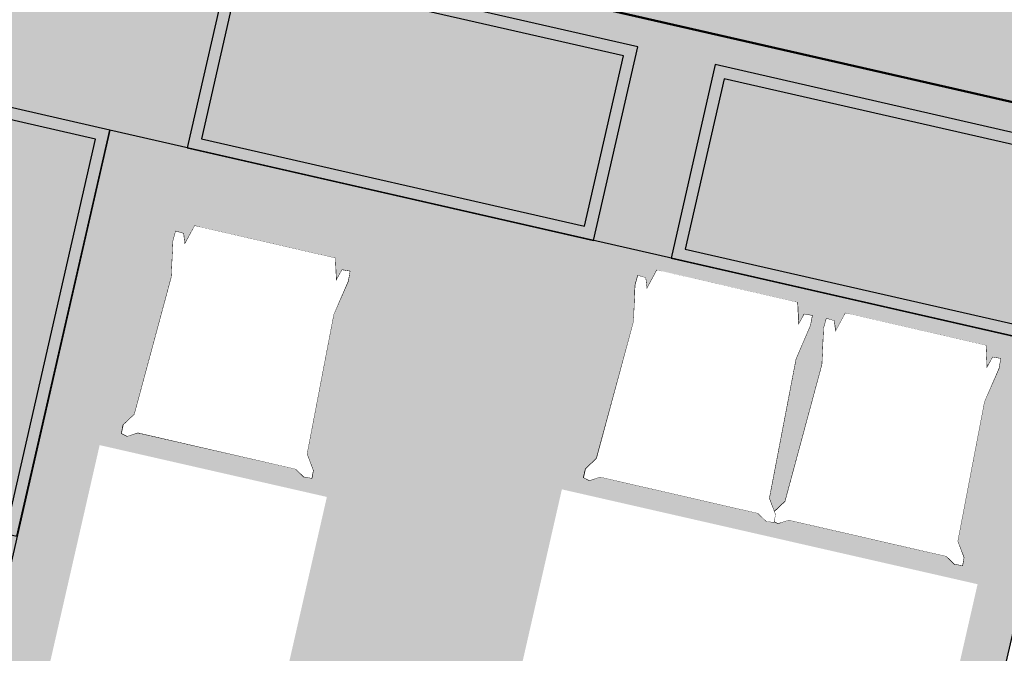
# Model space of a CAD drawing. Header units: metres. Extents: x 964 to 7125, y -212 to 9570.
# Tile 33 of 185: x 1678.83 to 1681.31, y 257.79 to 259.39. Entities that reach past the tile are written whole.
import ezdxf

# ---------------------------------------------------------------- set-up
doc = ezdxf.new("R2010")
doc.units = ezdxf.units.M
doc.set_wipeout_variables(frame=1)
doc.linetypes.add('ACAD_ISO03W100', pattern=[30, 12, -18])
doc.linetypes.add('HIDDEN', pattern=[0.375, 0.25, -0.125])
doc.layers.add('AGP1_HATCH', color=7, linetype='Continuous', lineweight=5)
doc.layers.add('IS-KD-czysta', color=92, linetype='Continuous', lineweight=50)
doc.layers.add('ZP_strefy oddziaływania', color=8, linetype='HIDDEN')

msp = doc.modelspace()

# ---------------------------------------------------------------- hatches: boundary and pattern name
at = {"layer": 'AGP1_HATCH', "transparency": 33554625}
h = msp.add_hatch(dxfattribs=at)
h.set_pattern_fill('GRASS', color=8, scale=0.02)
h.set_pattern_definition([(90, (-261.60576, 0), (-0.359210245, 0.359210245), [0.09525, -0.62317049]), (45, (-261.60576, 0), (-0.35921024, 0.35921024), [0.09525, -0.41275]), (135, (-261.60576, 0), (-0.35921024, -0.35921024), [0.09525, -0.41275])])
edge = h.paths.add_edge_path()
edge.add_line((1656.4216, 281.1751), (1656.1273, 280.1037))
edge.add_arc((1693.613, 442.3996), 166.5687, 256.994395, 258.150013)
edge.add_line((1659.4081, 279.3807), (1659.6879, 279.3205))
edge.add_line((1659.6879, 279.3205), (1659.8058, 279.8679))
edge.add_line((1659.8058, 279.8679), (1661.4286, 279.5185))
edge.add_line((1661.4286, 279.5185), (1661.3107, 278.971))
edge.add_line((1661.3107, 278.971), (1671.859, 276.6995))
edge.add_line((1671.859, 276.6995), (1672.8901, 277.4314))
edge.add_line((1672.8901, 277.4314), (1656.4216, 281.1751))
edge = h.paths.add_edge_path()
edge.add_line((1672.8901, 277.4314), (1671.859, 276.6995))
edge.add_line((1671.859, 276.6995), (1700.067, 270.6249))
edge.add_arc((1697.5719, 261.9819), 8.9959, -9.89998, 73.89712, ccw=False)
edge.add_line((1706.4339, 260.4353), (1699.6745, 230.8203))
edge.add_line((1699.6745, 230.8203), (1699.0387, 230.9654))
edge.add_line((1699.0387, 230.9654), (1697.6595, 224.9226))
edge.add_line((1697.6595, 224.9226), (1693.4276, 225.8885))
edge.add_line((1693.4276, 225.8885), (1694.8023, 231.9117))
edge.add_line((1694.8023, 231.9117), (1691.4171, 230.989))
edge.add_line((1691.4171, 230.989), (1687.6198, 231.8557))
edge.add_line((1687.6198, 231.8557), (1687.2089, 230.0553))
edge.add_line((1687.2089, 230.0553), (1682.4885, 231.1293))
edge.add_line((1682.4885, 231.1293), (1682.9002, 232.9329))
edge.add_line((1682.9002, 232.9329), (1676.8272, 234.319))
edge.add_line((1676.8272, 234.319), (1675.0924, 235.4907))
edge.add_arc((1674.5928, 234.8031), 0.85, 53.9932, 167.1431)
edge.add_line((1673.7641, 234.9923), (1672.4735, 229.3377))
edge.add_line((1672.4735, 229.3377), (1668.33, 230.2834))
edge.add_line((1668.33, 230.2834), (1668.6972, 231.892))
edge.add_line((1668.6972, 231.892), (1649.5405, 236.2643))
edge.add_line((1649.5405, 236.2643), (1649.5402, 236.2644))
edge.add_line((1649.5402, 236.2644), (1649.9741, 238.1655))
edge.add_line((1649.9741, 238.1655), (1646.074, 239.0556))
edge.add_line((1646.074, 239.0556), (1646.7861, 242.1754))
edge.add_line((1646.7861, 242.1754), (1651.9968, 262.8038))
edge.add_arc((1649.2336, 263.5018), 2.85, 345.8235, 357.6929)
edge.add_line((1652.0813, 263.3871), (1652.1756, 265.7259))
edge.add_line((1652.1756, 265.7259), (1643.6516, 234.6851))
edge.add_line((1643.6516, 234.6851), (1698.0616, 222.3151))
edge.add_line((1698.0616, 222.3151), (1709.1216, 269.1951))
edge.add_line((1709.1216, 269.1951), (1672.8901, 277.4314))
at = {"layer": 'AGP1_HATCH', "transparency": 33554477}
h = msp.add_hatch(color=8, dxfattribs=at)
h.dxf.hatch_style = 1
h.paths.add_polyline_path([(1681.6795, 259.3846), (1697.0346, 255.88), (1694.2411, 243.6407), (1678.886, 247.1454)], flags=16)
edge = h.paths.add_edge_path(flags=16)
edge.add_line((1685.1853, 266.4312), (1685.0407, 265.7975))
edge.add_line((1685.0407, 265.7975), (1679.4836, 267.0658))
edge.add_line((1679.4836, 267.0658), (1679.6283, 267.6995))
edge.add_arc((1680.4569, 267.5104), 0.85, 77.143, 167.143, ccw=False)
edge.add_line((1680.6461, 268.3391), (1684.5458, 267.449))
edge.add_arc((1684.3567, 266.6203), 0.85, -12.857, 77.143, ccw=False)
edge = h.paths.add_edge_path()
edge.add_line((1698.1764, 256.3887), (1688.5051, 258.596))
edge.add_line((1688.5051, 258.596), (1688.9835, 260.6921))
edge.add_line((1688.9835, 260.6921), (1693.4389, 259.6752))
edge.add_line((1693.4389, 259.6752), (1694.6637, 265.0732))
edge.add_arc((1694.4144, 264.1511), 0.9552, 74.8696, 168.3871)
edge.add_line((1693.4787, 264.3434), (1692.6309, 260.6289))
edge.add_line((1692.6309, 260.6289), (1684.4415, 262.4981))
edge.add_line((1684.4415, 262.4981), (1685.3316, 266.3978))
edge.add_arc((1684.3567, 266.6203), 1, 347.143, 437.143)
edge.add_line((1684.5792, 267.5952), (1680.6795, 268.4853))
edge.add_arc((1680.4569, 267.5104), 1, 77.143, 167.143)
edge.add_line((1679.482, 267.7329), (1679.304, 266.953))
edge.add_line((1679.304, 266.953), (1684.1786, 265.8404))
edge.add_line((1684.1786, 265.8404), (1682.8213, 259.8933))
edge.add_line((1682.8213, 259.8933), (1678.9377, 260.7797))
edge.add_arc((1678.7151, 259.7827), 1.0215, 77.4136, 166.3038)
edge.add_line((1677.7227, 260.0246), (1675.6903, 251.1201))
edge.add_arc((1679.5955, 250.0981), 4.0367, 165.3349, 256.6502)
edge.add_line((1678.6634, 246.1705), (1693.0512, 242.8866))
edge.add_arc((1693.4902, 244.8367), 1.999, 257.3113, 345.5302)
edge.add_line((1695.4258, 244.3372), (1698.1764, 256.3887))

# ---------------------------------------------------------------- linework, layer by layer
at = {"color": 8, "linetype": 'Continuous', "lineweight": 0}
for p, q in [((1679.2659, 258.8663), (1679.2405, 258.8192)), ((1679.2612, 258.8483), (1679.2659, 258.8663)), ((1679.266, 258.8664), (1679.2659, 258.8663)), ((1679.266, 258.8664), (1679.2853, 258.8613)), ((1679.2853, 258.8613), (1679.6001, 258.7889)), ((1679.2853, 258.8613), (1679.3264, 258.8473)), ((1679.3037, 258.8525), (1679.2853, 258.8613)), ((1679.2115, 258.8284), (1679.2073, 258.7367)), ((1679.2181, 258.8525), (1679.2115, 258.8284)), ((1679.2123, 258.7456), (1679.2605, 258.8455)), ((1679.2181, 258.8525), (1679.2374, 258.847)), ((1679.2217, 258.7841), (1679.2181, 258.8525)), ((1679.2374, 258.847), (1679.2405, 258.8192)), ((1679.2605, 258.8455), (1679.2608, 258.8469)), ((1679.2605, 258.8455), (1679.3575, 258.8259)), ((1679.2608, 258.8469), (1679.2612, 258.8483)), ((1679.2612, 258.8483), (1679.2978, 258.8412)), ((1679.2612, 258.8483), (1679.2943, 258.8417)), ((1679.2978, 258.8412), (1679.2943, 258.8417)), ((1679.2978, 258.8412), (1679.3172, 258.8371)), ((1679.2978, 258.8412), (1679.2988, 258.8408)), ((1679.3007, 258.8405), (1679.2978, 258.8412)), ((1679.3264, 258.8473), (1679.3037, 258.8525)), ((1679.3494, 258.8306), (1679.3037, 258.8525)), ((1679.3173, 258.8371), (1679.3172, 258.8371)), ((1679.3175, 258.8371), (1679.3173, 258.8371)), ((1679.3176, 258.8371), (1679.3175, 258.8371)), ((1679.3175, 258.8371), (1679.3175, 258.8371)), ((1679.3178, 258.837), (1679.3176, 258.8371)), ((1679.3588, 258.8285), (1679.3178, 258.837)), ((1679.3264, 258.8473), (1679.4208, 258.815)), ((1679.3411, 258.8324), (1679.3494, 258.8306)), ((1679.3496, 258.8305), (1679.3494, 258.8306)), ((1679.3548, 258.8294), (1679.3496, 258.8305)), ((1679.3548, 258.8294), (1679.3779, 258.8245)), ((1679.3622, 258.8278), (1679.3548, 258.8294)), ((1679.3588, 258.8285), (1679.3622, 258.8278)), ((1679.2405, 258.8192), (1679.2217, 258.7841)), ((1679.2652, 258.8105), (1679.2495, 258.7767)), ((1679.3575, 258.8259), (1679.3985, 258.8168)), ((1679.3623, 258.8278), (1679.3779, 258.8245)), ((1679.3769, 258.8246), (1679.3623, 258.8278)), ((1679.3769, 258.8246), (1679.3788, 258.8242)), ((1679.3779, 258.8245), (1679.3769, 258.8246)), ((1679.3788, 258.8242), (1679.3779, 258.8245)), ((1679.3779, 258.8245), (1679.3957, 258.8205)), ((1679.3788, 258.8242), (1679.3957, 258.8205)), ((1679.3795, 258.8239), (1679.3788, 258.8242)), ((1679.3795, 258.8239), (1679.4023, 258.819)), ((1679.3985, 258.8168), (1679.3795, 258.8239)), ((1679.3796, 258.8239), (1679.439, 258.8108)), ((1679.3957, 258.8205), (1679.4156, 258.8161)), ((1679.3957, 258.8205), (1679.4394, 258.8107)), ((1679.3985, 258.8168), (1679.4542, 258.8044)), ((1679.3985, 258.8168), (1679.4541, 258.8071)), ((1679.4034, 258.8188), (1679.4023, 258.819)), ((1679.4389, 258.8108), (1679.4034, 258.8188)), ((1679.4194, 258.8153), (1679.4156, 258.8161)), ((1679.4194, 258.8153), (1679.4208, 258.815)), ((1679.4208, 258.815), (1679.4389, 258.8108)), ((1679.4389, 258.8108), (1679.4394, 258.8107)), ((1679.4394, 258.8107), (1679.4394, 258.8107)), ((1679.4394, 258.8107), (1679.4399, 258.8105)), ((1679.5516, 258.7954), (1679.4394, 258.8107)), ((1679.4404, 258.8104), (1679.4399, 258.8105)), ((1679.4406, 258.8104), (1679.4404, 258.8104)), ((1679.4566, 258.8068), (1679.4406, 258.8104)), ((1679.4423, 258.81), (1679.4406, 258.8104)), ((1679.4423, 258.81), (1679.4553, 258.8069)), ((1679.4423, 258.81), (1679.4566, 258.8068)), ((1679.4541, 258.8071), (1679.4423, 258.81)), ((1679.4541, 258.8071), (1679.4553, 258.8069)), ((1679.4542, 258.8044), (1679.5504, 258.7809)), ((1679.4753, 258.8023), (1679.4553, 258.8069)), ((1679.4553, 258.8069), (1679.4576, 258.8065)), ((1679.4566, 258.8068), (1679.4576, 258.8065)), ((1679.4576, 258.8065), (1679.4574, 258.8064)), ((1679.4576, 258.8065), (1679.4753, 258.8023)), ((1679.2217, 258.7841), (1679.2129, 258.7479)), ((1679.4753, 258.8022), (1679.4753, 258.8023)), ((1679.4753, 258.8022), (1679.4785, 258.8015)), ((1679.4785, 258.8015), (1679.5001, 258.7964)), ((1679.4785, 258.8015), (1679.5212, 258.7911)), ((1679.5001, 258.7964), (1679.5212, 258.7911)), ((1679.5705, 258.7911), (1679.5001, 258.7964)), ((1679.5214, 258.791), (1679.5212, 258.7911)), ((1679.5219, 258.7909), (1679.5214, 258.791)), ((1679.5219, 258.7909), (1679.5293, 258.7891)), ((1679.5219, 258.7909), (1679.529, 258.7891)), ((1679.529, 258.7891), (1679.5293, 258.7891)), ((1679.529, 258.7891), (1679.5346, 258.7877)), ((1679.5293, 258.7891), (1679.537, 258.7873)), ((1679.5293, 258.7891), (1679.5798, 258.7889)), ((1679.5346, 258.7877), (1679.535, 258.7877)), ((1679.535, 258.7877), (1679.537, 258.7871)), ((1679.535, 258.7877), (1679.537, 258.7873)), ((1679.538, 258.7869), (1679.537, 258.7873)), ((1679.537, 258.7873), (1679.5545, 258.7827)), ((1679.537, 258.7873), (1679.5377, 258.7869)), ((1679.537, 258.7871), (1679.537, 258.7871)), ((1679.5375, 258.787), (1679.537, 258.7871)), ((1679.5381, 258.7869), (1679.538, 258.7869)), ((1679.5381, 258.7869), (1679.5545, 258.7827)), ((1679.5504, 258.7809), (1679.6155, 258.7638)), ((1679.5705, 258.7911), (1679.5516, 258.7954)), ((1679.6001, 258.7889), (1679.5516, 258.7954)), ((1679.5548, 258.7826), (1679.5545, 258.7827)), ((1679.5555, 258.7825), (1679.5548, 258.7826)), ((1679.5562, 258.7823), (1679.5555, 258.7825)), ((1679.5562, 258.7823), (1679.5791, 258.7765)), ((1679.5562, 258.7823), (1679.6143, 258.7672)), ((1679.6001, 258.7889), (1679.5705, 258.7911)), ((1679.5945, 258.7856), (1679.5791, 258.7765)), ((1679.5945, 258.7856), (1679.5798, 258.7889)), ((1679.5798, 258.7889), (1679.6001, 258.7889)), ((1679.6001, 258.7889), (1679.5945, 258.7856)), ((1679.6001, 258.7889), (1679.6197, 258.785)), ((1679.6197, 258.785), (1679.6161, 258.7667)), ((1679.6221, 258.7281), (1679.6197, 258.785)), ((1679.2495, 258.7767), (1679.2434, 258.7608)), ((1679.5791, 258.7765), (1679.6143, 258.7672)), ((1679.6155, 258.7638), (1679.6106, 258.6489)), ((1679.6143, 258.7672), (1679.6148, 258.767)), ((1679.6153, 258.7669), (1679.6148, 258.767)), ((1679.6153, 258.7669), (1679.6157, 258.7668)), ((1679.6158, 258.7653), (1679.6155, 258.7638)), ((1679.6161, 258.7667), (1679.6157, 258.7668)), ((1679.6161, 258.7667), (1679.6158, 258.7653)), ((1679.6221, 258.7281), (1679.6369, 258.755)), ((1679.6369, 258.755), (1679.6567, 258.7516)), ((1680.4301, 258.7548), (1680.4047, 258.7076)), ((1680.4254, 258.7368), (1680.4301, 258.7548)), ((1680.4301, 258.7548), (1680.4301, 258.7548)), ((1680.4301, 258.7548), (1680.4495, 258.7497)), ((1679.211, 258.7397), (1679.1053, 258.3509)), ((1679.2073, 258.7367), (1679.1142, 258.3912)), ((1679.2073, 258.7367), (1679.2109, 258.7396)), ((1679.2129, 258.7479), (1679.2101, 258.741)), ((1679.2101, 258.741), (1679.2123, 258.7456)), ((1679.2109, 258.7396), (1679.2101, 258.741)), ((1679.2109, 258.7396), (1679.2112, 258.7408)), ((1679.211, 258.7397), (1679.2109, 258.7396)), ((1679.2179, 258.7381), (1679.211, 258.7397)), ((1679.2112, 258.7408), (1679.2123, 258.7456)), ((1679.2131, 258.7403), (1679.2112, 258.7408)), ((1679.2302, 258.7345), (1679.2179, 258.7381)), ((1679.2304, 258.7351), (1679.2301, 258.7348)), ((1679.2301, 258.7348), (1679.2302, 258.7345)), ((1679.2302, 258.7345), (1679.2304, 258.7351)), ((1679.2317, 258.7358), (1679.2304, 258.7351)), ((1679.2304, 258.7351), (1679.2329, 258.7355)), ((1679.2304, 258.7351), (1679.2308, 258.735)), ((1679.2328, 258.7355), (1679.2308, 258.735)), ((1679.2308, 258.735), (1679.2316, 258.7348)), ((1679.2316, 258.7348), (1679.2435, 258.732)), ((1679.2328, 258.7364), (1679.2317, 258.7358)), ((1679.2435, 258.732), (1679.2919, 258.7225)), ((1679.2435, 258.732), (1679.2573, 258.7287)), ((1679.596, 258.7342), (1679.5953, 258.6972)), ((1679.6567, 258.7516), (1679.6236, 258.6916)), ((1679.6521, 258.727), (1679.6567, 258.7516)), ((1680.3823, 258.7409), (1680.3756, 258.7168)), ((1680.3765, 258.6341), (1680.4246, 258.734)), ((1680.3823, 258.7409), (1680.4015, 258.7354)), ((1680.3858, 258.6726), (1680.3823, 258.7409)), ((1680.4015, 258.7354), (1680.4047, 258.7076)), ((1680.4246, 258.734), (1680.425, 258.7354)), ((1680.4246, 258.734), (1680.5217, 258.7144)), ((1680.425, 258.7354), (1680.4254, 258.7368)), ((1680.4254, 258.7368), (1680.462, 258.7296)), ((1680.4254, 258.7368), (1680.4585, 258.7302)), ((1680.4495, 258.7497), (1680.7642, 258.6773)), ((1680.4495, 258.7497), (1680.4906, 258.7357)), ((1680.4678, 258.7409), (1680.4495, 258.7497)), ((1680.462, 258.7296), (1680.4585, 258.7302)), ((1680.462, 258.7296), (1680.4814, 258.7256)), ((1680.462, 258.7296), (1680.463, 258.7293)), ((1680.4648, 258.7289), (1680.462, 258.7296)), ((1680.4906, 258.7357), (1680.4678, 258.7409)), ((1680.5136, 258.719), (1680.4678, 258.7409)), ((1680.4906, 258.7357), (1680.5849, 258.7035)), ((1679.2573, 258.7287), (1679.3192, 258.7142)), ((1679.2919, 258.7225), (1679.3726, 258.7053)), ((1679.3192, 258.7142), (1679.3812, 258.6998)), ((1679.3726, 258.7053), (1679.453, 258.6868)), ((1679.6158, 258.6427), (1679.6521, 258.727)), ((1679.6236, 258.6916), (1679.6221, 258.7281)), ((1680.3756, 258.7168), (1680.3715, 258.6252)), ((1680.4047, 258.7076), (1680.3858, 258.6726)), ((1680.4815, 258.7256), (1680.4814, 258.7256)), ((1680.4817, 258.7255), (1680.4815, 258.7256)), ((1680.4818, 258.7255), (1680.4817, 258.7255)), ((1680.4817, 258.7255), (1680.4817, 258.7255)), ((1680.482, 258.7255), (1680.4818, 258.7255)), ((1680.523, 258.7169), (1680.482, 258.7255)), ((1680.5053, 258.7208), (1680.5136, 258.719)), ((1680.5138, 258.719), (1680.5136, 258.719)), ((1680.5189, 258.7178), (1680.5138, 258.719)), ((1680.5189, 258.7178), (1680.542, 258.713)), ((1680.5264, 258.7162), (1680.5189, 258.7178)), ((1680.5217, 258.7144), (1680.5626, 258.7052)), ((1680.523, 258.7169), (1680.5264, 258.7162)), ((1680.5265, 258.7162), (1680.542, 258.713)), ((1680.5411, 258.713), (1680.5265, 258.7162)), ((1680.5411, 258.713), (1680.5429, 258.7126)), ((1680.542, 258.713), (1680.5411, 258.713)), ((1680.5429, 258.7126), (1680.542, 258.713)), ((1680.542, 258.713), (1680.5599, 258.7089)), ((1680.5429, 258.7126), (1680.5599, 258.7089)), ((1680.5437, 258.7124), (1680.5429, 258.7126)), ((1680.5437, 258.7124), (1680.5664, 258.7075)), ((1680.5626, 258.7052), (1680.5437, 258.7124)), ((1680.5437, 258.7123), (1680.6032, 258.6992)), ((1680.5599, 258.7089), (1680.5798, 258.7046)), ((1680.5599, 258.7089), (1680.6035, 258.6991)), ((1680.5626, 258.7052), (1680.6183, 258.6928)), ((1680.5626, 258.7052), (1680.6183, 258.6956)), ((1680.5675, 258.7072), (1680.5664, 258.7075)), ((1680.6031, 258.6992), (1680.5675, 258.7072)), ((1680.5836, 258.7038), (1680.5798, 258.7046)), ((1679.3812, 258.6998), (1679.4433, 258.6855)), ((1679.4433, 258.6855), (1679.5053, 258.6714)), ((1679.453, 258.6868), (1679.5331, 258.667)), ((1679.5937, 258.6807), (1679.5953, 258.6972)), ((1679.611, 258.6493), (1679.6236, 258.6916)), ((1679.6139, 258.6469), (1679.6236, 258.6916)), ((1680.4293, 258.699), (1680.4137, 258.6652)), ((1680.5836, 258.7038), (1680.5849, 258.7035)), ((1680.5849, 258.7035), (1680.6031, 258.6992)), ((1680.6031, 258.6992), (1680.6035, 258.6991)), ((1680.6035, 258.6991), (1680.6036, 258.6991)), ((1680.6036, 258.6991), (1680.6041, 258.699)), ((1680.7158, 258.6839), (1680.6036, 258.6991)), ((1680.6046, 258.6989), (1680.6041, 258.699)), ((1680.6047, 258.6989), (1680.6046, 258.6989)), ((1680.6208, 258.6952), (1680.6047, 258.6989)), ((1680.6065, 258.6984), (1680.6047, 258.6989)), ((1680.6065, 258.6984), (1680.6195, 258.6954)), ((1680.6065, 258.6984), (1680.6208, 258.6952)), ((1680.6183, 258.6956), (1680.6065, 258.6984)), ((1680.6183, 258.6956), (1680.6195, 258.6954)), ((1680.6183, 258.6928), (1680.7145, 258.6693)), ((1680.6394, 258.6907), (1680.6195, 258.6954)), ((1680.6195, 258.6954), (1680.6218, 258.695)), ((1680.6208, 258.6952), (1680.6218, 258.695)), ((1680.6218, 258.695), (1680.6216, 258.6949)), ((1680.6218, 258.695), (1680.6394, 258.6907)), ((1680.6395, 258.6907), (1680.6394, 258.6907)), ((1680.6395, 258.6907), (1680.6426, 258.69)), ((1680.6426, 258.69), (1680.6642, 258.6849)), ((1680.6426, 258.69), (1680.6854, 258.6796)), ((1680.6642, 258.6849), (1680.6854, 258.6796)), ((1680.7346, 258.6796), (1680.6642, 258.6849)), ((1680.6856, 258.6795), (1680.6854, 258.6796)), ((1680.6861, 258.6794), (1680.6856, 258.6795)), ((1680.7346, 258.6796), (1680.7158, 258.6839)), ((1680.7642, 258.6773), (1680.7158, 258.6839)), ((1680.7642, 258.6773), (1680.7346, 258.6796)), ((1679.5053, 258.6714), (1679.5673, 258.6574)), ((1679.5331, 258.667), (1679.5808, 258.6544)), ((1679.5673, 258.6574), (1679.5808, 258.6544)), ((1680.3858, 258.6726), (1680.3771, 258.6364)), ((1680.4137, 258.6652), (1680.4075, 258.6493)), ((1680.6861, 258.6794), (1680.6935, 258.6776)), ((1680.6861, 258.6794), (1680.6932, 258.6776)), ((1680.6932, 258.6776), (1680.6935, 258.6776)), ((1680.6932, 258.6776), (1680.6988, 258.6762)), ((1680.6935, 258.6776), (1680.7012, 258.6757)), ((1680.6935, 258.6776), (1680.744, 258.6774)), ((1680.6988, 258.6762), (1680.6991, 258.6761)), ((1680.6991, 258.6761), (1680.7012, 258.6756)), ((1680.6991, 258.6761), (1680.7012, 258.6757)), ((1680.7022, 258.6753), (1680.7012, 258.6757)), ((1680.7012, 258.6757), (1680.7187, 258.6712)), ((1680.7012, 258.6757), (1680.7018, 258.6754)), ((1680.7012, 258.6756), (1680.7012, 258.6756)), ((1680.7016, 258.6755), (1680.7012, 258.6756)), ((1680.7022, 258.6753), (1680.7022, 258.6753)), ((1680.7022, 258.6753), (1680.7187, 258.6712)), ((1680.719, 258.6711), (1680.7187, 258.6712)), ((1680.7197, 258.6709), (1680.719, 258.6711)), ((1680.7204, 258.6707), (1680.7197, 258.6709)), ((1680.7204, 258.6707), (1680.7433, 258.665)), ((1680.7586, 258.674), (1680.7433, 258.665)), ((1680.7586, 258.674), (1680.744, 258.6774)), ((1680.744, 258.6774), (1680.7642, 258.6773)), ((1680.7642, 258.6773), (1680.7586, 258.674)), ((1680.7642, 258.6773), (1680.7839, 258.6734)), ((1679.6138, 258.647), (1679.5389, 258.2511)), ((1679.5486, 258.2913), (1679.6158, 258.6427)), ((1679.5808, 258.6544), (1679.5933, 258.6516)), ((1679.5933, 258.6516), (1679.5919, 258.6528)), ((1679.5924, 258.6536), (1679.5933, 258.6526)), ((1679.5933, 258.6526), (1679.5943, 258.6514)), ((1679.5933, 258.6516), (1679.5943, 258.6514)), ((1679.5943, 258.6511), (1679.5942, 258.6508)), ((1679.6069, 258.6486), (1679.5942, 258.6508)), ((1679.5945, 258.651), (1679.5943, 258.6514)), ((1679.5943, 258.6514), (1679.5943, 258.6511)), ((1679.6137, 258.6471), (1679.6069, 258.6486)), ((1679.611, 258.6493), (1679.6137, 258.6471)), ((1679.6138, 258.647), (1679.6137, 258.6471)), ((1679.6139, 258.6469), (1679.6138, 258.647)), ((1680.3771, 258.6364), (1680.3743, 258.6295)), ((1680.3743, 258.6295), (1680.3765, 258.6341)), ((1680.3753, 258.6292), (1680.3765, 258.6341)), ((1680.8571, 258.6326), (1680.8504, 258.6085)), ((1680.8571, 258.6326), (1680.8763, 258.6271)), ((1680.8606, 258.5642), (1680.8571, 258.6326)), ((1680.9049, 258.6464), (1680.8795, 258.5993)), ((1680.9001, 258.6284), (1680.9049, 258.6464)), ((1680.9049, 258.6465), (1680.9049, 258.6464)), ((1680.9049, 258.6465), (1680.9243, 258.6414)), ((1680.9243, 258.6414), (1681.239, 258.569)), ((1680.9243, 258.6414), (1680.9653, 258.6274)), ((1680.9426, 258.6326), (1680.9243, 258.6414)), ((1680.9653, 258.6274), (1680.9426, 258.6326)), ((1680.9883, 258.6107), (1680.9426, 258.6326)), ((1680.3752, 258.6282), (1680.2695, 258.2394)), ((1680.3715, 258.6252), (1680.2783, 258.2797)), ((1680.3715, 258.6252), (1680.375, 258.6281)), ((1680.375, 258.6281), (1680.3743, 258.6295)), ((1680.375, 258.6281), (1680.3753, 258.6292)), ((1680.3752, 258.6282), (1680.375, 258.6281)), ((1680.3821, 258.6265), (1680.3752, 258.6282)), ((1680.3773, 258.6288), (1680.3753, 258.6292)), ((1680.3944, 258.623), (1680.3821, 258.6265)), ((1680.3946, 258.6236), (1680.3943, 258.6233)), ((1680.3943, 258.6233), (1680.3944, 258.623)), ((1680.3944, 258.623), (1680.3946, 258.6236)), ((1680.3958, 258.6242), (1680.3946, 258.6236)), ((1680.3946, 258.6236), (1680.397, 258.624)), ((1680.3946, 258.6236), (1680.395, 258.6235)), ((1680.3969, 258.6239), (1680.395, 258.6235)), ((1680.395, 258.6235), (1680.3957, 258.6233)), ((1680.3957, 258.6233), (1680.4076, 258.6205)), ((1680.397, 258.6248), (1680.3958, 258.6242)), ((1680.4076, 258.6205), (1680.456, 258.611)), ((1680.4076, 258.6205), (1680.4215, 258.6172)), ((1680.4215, 258.6172), (1680.4834, 258.6027)), ((1680.456, 258.611), (1680.5367, 258.5938)), ((1680.8504, 258.6085), (1680.8462, 258.5168)), ((1680.8513, 258.5257), (1680.8994, 258.6256)), ((1680.8763, 258.6271), (1680.8795, 258.5993)), ((1680.8994, 258.6256), (1680.8998, 258.627)), ((1680.8994, 258.6256), (1680.9965, 258.606)), ((1680.8998, 258.627), (1680.9001, 258.6284)), ((1680.9001, 258.6284), (1680.9368, 258.6213)), ((1680.9001, 258.6284), (1680.9332, 258.6218)), ((1680.9368, 258.6213), (1680.9332, 258.6218)), ((1680.9368, 258.6213), (1680.9561, 258.6172)), ((1680.9368, 258.6213), (1680.9377, 258.6209)), ((1680.9396, 258.6205), (1680.9368, 258.6213)), ((1680.9562, 258.6172), (1680.9561, 258.6172)), ((1680.9565, 258.6172), (1680.9563, 258.6172)), ((1680.9566, 258.6172), (1680.9565, 258.6172)), ((1680.9565, 258.6172), (1680.9565, 258.6172)), ((1680.9568, 258.6171), (1680.9566, 258.6172)), ((1680.9978, 258.6086), (1680.9568, 258.6171)), ((1680.9653, 258.6274), (1681.0597, 258.5951)), ((1680.9801, 258.6124), (1680.9883, 258.6107)), ((1680.9885, 258.6106), (1680.9883, 258.6107)), ((1680.9937, 258.6095), (1680.9885, 258.6106)), ((1680.9937, 258.6095), (1681.0168, 258.6046)), ((1681.0011, 258.6079), (1680.9937, 258.6095)), ((1680.9965, 258.606), (1681.0374, 258.5969)), ((1680.9978, 258.6086), (1681.0011, 258.6079)), ((1681.0012, 258.6078), (1681.0168, 258.6046)), ((1681.0158, 258.6047), (1681.0012, 258.6078)), ((1680.4834, 258.6027), (1680.5454, 258.5883)), ((1680.5367, 258.5938), (1680.6171, 258.5753)), ((1680.5454, 258.5883), (1680.6074, 258.574)), ((1680.8795, 258.5993), (1680.8606, 258.5642)), ((1680.9041, 258.5906), (1680.8885, 258.5568)), ((1681.0158, 258.6047), (1681.0177, 258.6043)), ((1681.0168, 258.6046), (1681.0158, 258.6047)), ((1681.0177, 258.6043), (1681.0168, 258.6046)), ((1681.0168, 258.6046), (1681.0347, 258.6006)), ((1681.0177, 258.6043), (1681.0347, 258.6006)), ((1681.0184, 258.604), (1681.0177, 258.6043)), ((1681.0184, 258.604), (1681.0412, 258.5991)), ((1681.0374, 258.5969), (1681.0184, 258.604)), ((1681.0185, 258.604), (1681.078, 258.5908)), ((1681.0347, 258.6006), (1681.0546, 258.5962)), ((1681.0347, 258.6006), (1681.0783, 258.5908)), ((1681.0374, 258.5969), (1681.0931, 258.5845)), ((1681.0374, 258.5969), (1681.0931, 258.5872)), ((1681.0423, 258.5989), (1681.0412, 258.5991)), ((1681.0778, 258.5909), (1681.0423, 258.5989)), ((1681.0584, 258.5954), (1681.0546, 258.5962)), ((1681.0584, 258.5954), (1681.0597, 258.5951)), ((1681.0597, 258.5951), (1681.0778, 258.5909)), ((1681.0778, 258.5909), (1681.0783, 258.5908)), ((1681.0783, 258.5908), (1681.0784, 258.5908)), ((1681.0784, 258.5908), (1681.0788, 258.5906)), ((1681.1905, 258.5755), (1681.0784, 258.5908)), ((1681.0794, 258.5905), (1681.0788, 258.5906)), ((1681.0795, 258.5905), (1681.0794, 258.5905)), ((1681.0956, 258.5869), (1681.0795, 258.5905)), ((1681.0813, 258.5901), (1681.0795, 258.5905)), ((1681.0813, 258.5901), (1681.0942, 258.587)), ((1681.0813, 258.5901), (1681.0956, 258.5869)), ((1681.0931, 258.5872), (1681.0813, 258.5901)), ((1681.0931, 258.5872), (1681.0942, 258.587)), ((1681.0931, 258.5845), (1681.1893, 258.561)), ((1681.1142, 258.5823), (1681.0942, 258.587)), ((1681.0942, 258.587), (1681.0965, 258.5866)), ((1681.0956, 258.5869), (1681.0965, 258.5866)), ((1681.0965, 258.5866), (1681.0964, 258.5865)), ((1681.0965, 258.5866), (1681.1142, 258.5823)), ((1681.1142, 258.5823), (1681.1142, 258.5823)), ((1681.1142, 258.5823), (1681.1174, 258.5816)), ((1681.1174, 258.5816), (1681.139, 258.5765)), ((1681.1174, 258.5816), (1681.1602, 258.5712)), ((1680.6074, 258.574), (1680.6695, 258.5599)), ((1680.6171, 258.5753), (1680.6972, 258.5555)), ((1680.8606, 258.5642), (1680.8518, 258.528)), ((1680.8885, 258.5568), (1680.8823, 258.5409)), ((1681.139, 258.5765), (1681.1602, 258.5712)), ((1681.2094, 258.5712), (1681.139, 258.5765)), ((1681.1604, 258.5711), (1681.1602, 258.5712)), ((1681.1609, 258.571), (1681.1604, 258.5711)), ((1681.1609, 258.571), (1681.1682, 258.5692)), ((1681.1609, 258.571), (1681.1679, 258.5692)), ((1681.1679, 258.5692), (1681.1682, 258.5692)), ((1681.1679, 258.5692), (1681.1735, 258.5678)), ((1681.1682, 258.5692), (1681.1759, 258.5674)), ((1681.1682, 258.5692), (1681.2188, 258.569)), ((1681.1735, 258.5678), (1681.1739, 258.5677)), ((1681.1739, 258.5677), (1681.1759, 258.5672)), ((1681.1739, 258.5677), (1681.1759, 258.5674)), ((1681.1769, 258.567), (1681.1759, 258.5674)), ((1681.1759, 258.5674), (1681.1934, 258.5628)), ((1681.1759, 258.5674), (1681.1766, 258.567)), ((1681.176, 258.5672), (1681.1759, 258.5672)), ((1681.1764, 258.5671), (1681.176, 258.5672)), ((1681.177, 258.567), (1681.1769, 258.567)), ((1681.177, 258.567), (1681.1934, 258.5628)), ((1681.1893, 258.561), (1681.2545, 258.5439)), ((1681.2094, 258.5712), (1681.1905, 258.5755)), ((1681.239, 258.569), (1681.1905, 258.5755)), ((1681.1938, 258.5627), (1681.1934, 258.5628)), ((1681.1944, 258.5626), (1681.1938, 258.5627)), ((1681.1952, 258.5624), (1681.1944, 258.5626)), ((1681.1952, 258.5624), (1681.218, 258.5566)), ((1681.1952, 258.5624), (1681.2532, 258.5473)), ((1681.239, 258.569), (1681.2094, 258.5712)), ((1681.2334, 258.5657), (1681.218, 258.5566)), ((1681.218, 258.5566), (1681.2532, 258.5473)), ((1681.2334, 258.5657), (1681.2188, 258.569)), ((1681.2188, 258.569), (1681.239, 258.569)), ((1681.239, 258.569), (1681.2334, 258.5657)), ((1681.239, 258.569), (1681.2586, 258.5651)), ((1681.2586, 258.5651), (1681.255, 258.5468)), ((1681.261, 258.5082), (1681.2586, 258.5651)), ((1681.2545, 258.5439), (1681.2495, 258.429)), ((1681.2532, 258.5473), (1681.2537, 258.5471)), ((1681.2543, 258.547), (1681.2537, 258.5471)), ((1681.2543, 258.547), (1681.2546, 258.5469)), ((1681.2548, 258.5453), (1681.2545, 258.5439)), ((1681.255, 258.5468), (1681.2546, 258.5469)), ((1681.255, 258.5468), (1681.2548, 258.5453)), ((1681.261, 258.5082), (1681.2759, 258.5351)), ((1681.2956, 258.5317), (1681.2626, 258.4717)), ((1681.2759, 258.5351), (1681.2956, 258.5317)), ((1681.2911, 258.5071), (1681.2956, 258.5317)), ((1680.8499, 258.5198), (1680.7442, 258.131)), ((1680.8462, 258.5168), (1680.7531, 258.1713)), ((1680.8462, 258.5168), (1680.8498, 258.5197)), ((1680.8518, 258.528), (1680.849, 258.5211)), ((1680.849, 258.5211), (1680.8513, 258.5257)), ((1680.8498, 258.5197), (1680.849, 258.5211)), ((1680.8498, 258.5197), (1680.8501, 258.5209)), ((1680.8499, 258.5198), (1680.8498, 258.5197)), ((1680.8568, 258.5182), (1680.8499, 258.5198)), ((1680.8501, 258.5209), (1680.8513, 258.5257)), ((1680.852, 258.5204), (1680.8501, 258.5209)), ((1680.8692, 258.5146), (1680.8568, 258.5182)), ((1680.8693, 258.5152), (1680.869, 258.5149)), ((1680.869, 258.5149), (1680.8692, 258.5146)), ((1680.8692, 258.5146), (1680.8693, 258.5152)), ((1680.8706, 258.5159), (1680.8693, 258.5152)), ((1680.8693, 258.5152), (1680.8718, 258.5156)), ((1680.8693, 258.5152), (1680.8698, 258.5151)), ((1680.8717, 258.5156), (1680.8698, 258.5151)), ((1680.8698, 258.5151), (1680.8705, 258.5149)), ((1680.8705, 258.5149), (1680.8824, 258.5121)), ((1680.8717, 258.5165), (1680.8706, 258.5159)), ((1680.8824, 258.5121), (1680.9308, 258.5026)), ((1680.8824, 258.5121), (1680.8963, 258.5088)), ((1680.8963, 258.5088), (1680.9582, 258.4943)), ((1681.2349, 258.5143), (1681.2343, 258.4773)), ((1681.2547, 258.4228), (1681.2911, 258.5071)), ((1681.2626, 258.4717), (1681.261, 258.5082)), ((1680.9308, 258.5026), (1681.0115, 258.4854)), ((1680.9582, 258.4943), (1681.0201, 258.4799)), ((1681.0115, 258.4854), (1681.0919, 258.4669)), ((1681.0201, 258.4799), (1681.0822, 258.4656)), ((1681.0822, 258.4656), (1681.1442, 258.4515)), ((1681.0919, 258.4669), (1681.172, 258.4471)), ((1681.2326, 258.4608), (1681.2343, 258.4773)), ((1681.25, 258.4293), (1681.2626, 258.4717)), ((1681.2528, 258.427), (1681.2626, 258.4717)), ((1681.1442, 258.4515), (1681.2063, 258.4375)), ((1681.172, 258.4471), (1681.2197, 258.4345)), ((1681.2063, 258.4375), (1681.2197, 258.4345)), ((1681.2197, 258.4345), (1681.2322, 258.4317)), ((1681.2322, 258.4317), (1681.2308, 258.4329)), ((1681.2314, 258.4337), (1681.2323, 258.4327)), ((1681.2322, 258.4317), (1681.2333, 258.4315)), ((1681.2323, 258.4327), (1681.2333, 258.4315)), ((1681.2333, 258.4315), (1681.2332, 258.4312)), ((1681.2334, 258.4311), (1681.2333, 258.4315)), ((1681.2527, 258.4271), (1681.1779, 258.0312)), ((1681.1875, 258.0714), (1681.2547, 258.4228)), ((1681.2332, 258.4312), (1681.2332, 258.4309)), ((1681.2458, 258.4287), (1681.2332, 258.4309)), ((1681.2526, 258.4272), (1681.2458, 258.4287)), ((1681.25, 258.4293), (1681.2526, 258.4272)), ((1681.2527, 258.4271), (1681.2526, 258.4272)), ((1681.2528, 258.427), (1681.2527, 258.4271)), ((1679.1142, 258.3912), (1679.0868, 258.3652)), ((1679.1051, 258.3509), (1679.082, 258.3433)), ((1679.1229, 258.345), (1679.0962, 258.3363)), ((1679.1049, 258.3501), (1679.1051, 258.3509)), ((1679.1052, 258.3503), (1679.1049, 258.3501)), ((1679.1667, 258.3354), (1679.1049, 258.3501)), ((1679.1052, 258.3503), (1679.1053, 258.3509)), ((1679.1669, 258.3356), (1679.1052, 258.3503)), ((1679.5206, 258.2535), (1679.1229, 258.345)), ((1679.2286, 258.3209), (1679.1667, 258.3354)), ((1679.2288, 258.3211), (1679.1669, 258.3356)), ((1679.2907, 258.3065), (1679.2286, 258.3209)), ((1679.2908, 258.3067), (1679.2288, 258.3211)), ((1679.3528, 258.2922), (1679.2907, 258.3065)), ((1679.3528, 258.2924), (1679.2908, 258.3067)), ((1679.4149, 258.2783), (1679.3528, 258.2924)), ((1679.4149, 258.278), (1679.3528, 258.2922)), ((1679.5641, 258.25), (1679.5486, 258.2913)), ((1679.4769, 258.2643), (1679.4149, 258.2783)), ((1679.4769, 258.2641), (1679.4149, 258.278)), ((1679.5388, 258.2505), (1679.4769, 258.2643)), ((1679.5389, 258.2502), (1679.4769, 258.2641)), ((1680.2783, 258.2797), (1680.2509, 258.2537)), ((1679.5408, 258.234), (1679.5206, 258.2535)), ((1679.5389, 258.2511), (1679.5388, 258.2505)), ((1679.5388, 258.2505), (1679.5389, 258.2502)), ((1679.5391, 258.251), (1679.5389, 258.2502)), ((1679.5605, 258.2304), (1679.5391, 258.251)), ((1679.5408, 258.234), (1679.5605, 258.2304)), ((1679.5605, 258.2304), (1679.5641, 258.25)), ((1680.2693, 258.2393), (1680.2461, 258.2318)), ((1680.287, 258.2335), (1680.2603, 258.2248)), ((1680.2691, 258.2386), (1680.2693, 258.2393)), ((1680.2693, 258.2387), (1680.2691, 258.2386)), ((1680.3309, 258.2239), (1680.2691, 258.2386)), ((1680.2693, 258.2387), (1680.2695, 258.2394)), ((1680.331, 258.2241), (1680.2693, 258.2387)), ((1680.6847, 258.142), (1680.287, 258.2335)), ((1680.3928, 258.2094), (1680.3309, 258.2239)), ((1680.3929, 258.2096), (1680.331, 258.2241)), ((1680.4548, 258.1949), (1680.3928, 258.2094)), ((1680.4549, 258.1952), (1680.3929, 258.2096)), ((1680.5169, 258.1806), (1680.4548, 258.1949)), ((1680.517, 258.1809), (1680.4549, 258.1952)), ((1680.579, 258.1665), (1680.5169, 258.1806)), ((1680.579, 258.1668), (1680.517, 258.1809)), ((1680.641, 258.1528), (1680.579, 258.1668)), ((1680.6411, 258.1525), (1680.579, 258.1665)), ((1680.7531, 258.1713), (1680.7257, 258.1453)), ((1680.703, 258.139), (1680.641, 258.1528)), ((1680.7031, 258.1387), (1680.6411, 258.1525)), ((1680.7049, 258.1225), (1680.6847, 258.142)), ((1680.7031, 258.1396), (1680.703, 258.139)), ((1680.703, 258.139), (1680.7031, 258.1387)), ((1680.7032, 258.1395), (1680.7031, 258.1387)), ((1680.7441, 258.131), (1680.7209, 258.1234)), ((1680.7618, 258.1251), (1680.7351, 258.1164)), ((1680.7439, 258.1302), (1680.7441, 258.131)), ((1680.7441, 258.1304), (1680.7439, 258.1302)), ((1680.8057, 258.1155), (1680.7439, 258.1302)), ((1680.7441, 258.1304), (1680.7442, 258.131)), ((1680.8058, 258.1157), (1680.7441, 258.1304)), ((1681.1595, 258.0336), (1680.7618, 258.1251)), ((1680.8676, 258.101), (1680.8057, 258.1155)), ((1680.8677, 258.1012), (1680.8058, 258.1157)), ((1680.9296, 258.0866), (1680.8676, 258.101)), ((1680.9297, 258.0868), (1680.8677, 258.1012)), ((1680.9917, 258.0723), (1680.9296, 258.0866)), ((1680.9917, 258.0725), (1680.9297, 258.0868)), ((1681.0538, 258.0584), (1680.9917, 258.0725)), ((1681.0538, 258.0581), (1680.9917, 258.0723)), ((1681.203, 258.0301), (1681.1875, 258.0714)), ((1681.1158, 258.0444), (1681.0538, 258.0584)), ((1681.1159, 258.0442), (1681.0538, 258.0581)), ((1681.1777, 258.0306), (1681.1158, 258.0444)), ((1681.1778, 258.0303), (1681.1159, 258.0442)), ((1681.1797, 258.0141), (1681.1595, 258.0336)), ((1681.1779, 258.0312), (1681.1777, 258.0306)), ((1681.1777, 258.0306), (1681.1778, 258.0303)), ((1681.178, 258.0311), (1681.1778, 258.0303)), ((1681.1994, 258.0105), (1681.178, 258.0311)), ((1681.1797, 258.0141), (1681.1994, 258.0105)), ((1681.1994, 258.0105), (1681.203, 258.0301))]:
    msp.add_line(p, q, dxfattribs=at)
at = {"color": 8}
for points in [[(1679.0962, 258.3363), (1679.082, 258.3433), (1679.0868, 258.3652)], [(1680.2603, 258.2248), (1680.2461, 258.2318), (1680.2509, 258.2537)], [(1680.7351, 258.1164), (1680.7209, 258.1234), (1680.7257, 258.1453)]]:
    msp.add_lwpolyline(points, dxfattribs=at)
at = {"layer": 'IS-KD-czysta', "color": 8, "ltscale": 2}
msp.add_line((1676.7425, 260.2242), (1681.5538, 259.1261), dxfattribs=at)

# ---------------------------------------------------------------- next in the draw order: wipeouts: each hides what was drawn before it
at = {"color": 8}
for points in [[(1679.2374, 258.847), (1679.2181, 258.8525), (1679.2115, 258.8284), (1679.2073, 258.7367), (1679.1142, 258.3912), (1679.0868, 258.3652), (1679.082, 258.3433), (1679.0962, 258.3363), (1679.1229, 258.345), (1679.5206, 258.2535), (1679.5408, 258.234), (1679.5605, 258.2304), (1679.5641, 258.25), (1679.5486, 258.2913), (1679.6158, 258.6427), (1679.6521, 258.727), (1679.6567, 258.7516), (1679.6369, 258.755), (1679.6221, 258.7281), (1679.6197, 258.785), (1679.2659, 258.8663), (1679.2405, 258.8192)], [(1680.8763, 258.6271), (1680.8571, 258.6326), (1680.8504, 258.6085), (1680.8462, 258.5168), (1680.7531, 258.1713), (1680.7257, 258.1453), (1680.7209, 258.1234), (1680.7351, 258.1164), (1680.7618, 258.1251), (1681.1595, 258.0336), (1681.1797, 258.0141), (1681.1994, 258.0105), (1681.203, 258.0301), (1681.1875, 258.0714), (1681.2547, 258.4228), (1681.2911, 258.5071), (1681.2956, 258.5317), (1681.2759, 258.5351), (1681.261, 258.5082), (1681.2586, 258.5651), (1680.9049, 258.6464), (1680.8795, 258.5993)]]:
    msp.add_wipeout(points, dxfattribs=at)

# ---------------------------------------------------------------- next in the draw order: linework, layer by layer
at = {"color": 8, "linetype": 'Continuous', "lineweight": 0}
for p, q in [((1680.7145, 258.6693), (1680.7797, 258.6523)), ((1680.7204, 258.6707), (1680.7785, 258.6556)), ((1680.7433, 258.665), (1680.7785, 258.6556)), ((1680.7785, 258.6556), (1680.779, 258.6555)), ((1680.7795, 258.6553), (1680.779, 258.6555)), ((1680.7795, 258.6553), (1680.7799, 258.6553)), ((1680.7803, 258.6551), (1680.7799, 258.6553)), ((1680.7803, 258.6551), (1680.78, 258.6537)), ((1680.7839, 258.6734), (1680.7803, 258.6551)), ((1680.7863, 258.6166), (1680.7839, 258.6734)), ((1680.7797, 258.6523), (1680.7747, 258.5373)), ((1680.78, 258.6537), (1680.7797, 258.6523)), ((1680.7863, 258.6166), (1680.8011, 258.6435)), ((1680.8208, 258.64), (1680.7878, 258.5801)), ((1680.8011, 258.6435), (1680.8208, 258.64)), ((1680.8163, 258.6154), (1680.8208, 258.64)), ((1680.7602, 258.6227), (1680.7595, 258.5856)), ((1680.78, 258.5312), (1680.8163, 258.6154)), ((1680.7878, 258.5801), (1680.7863, 258.6166)), ((1680.7579, 258.5691), (1680.7595, 258.5856)), ((1680.6695, 258.5599), (1680.7315, 258.5459)), ((1680.6972, 258.5555), (1680.745, 258.5429)), ((1680.7752, 258.5377), (1680.7878, 258.5801)), ((1680.778, 258.5354), (1680.7878, 258.5801)), ((1680.778, 258.5355), (1680.7031, 258.1396)), ((1680.7127, 258.1797), (1680.78, 258.5312)), ((1680.7315, 258.5459), (1680.745, 258.5429)), ((1680.745, 258.5429), (1680.7574, 258.5401)), ((1680.7574, 258.5401), (1680.756, 258.5413)), ((1680.7566, 258.5421), (1680.7575, 258.541)), ((1680.7574, 258.5401), (1680.7585, 258.5398)), ((1680.7575, 258.541), (1680.7585, 258.5398)), ((1680.7585, 258.5398), (1680.7584, 258.5395)), ((1680.7584, 258.5395), (1680.7584, 258.5393)), ((1680.771, 258.537), (1680.7584, 258.5393)), ((1680.7586, 258.5395), (1680.7585, 258.5398)), ((1680.7778, 258.5355), (1680.771, 258.537)), ((1680.7752, 258.5377), (1680.7778, 258.5355)), ((1680.778, 258.5355), (1680.7778, 258.5355)), ((1680.778, 258.5354), (1680.778, 258.5355)), ((1680.7283, 258.1385), (1680.7127, 258.1797)), ((1680.7246, 258.1188), (1680.7032, 258.1395)), ((1680.7246, 258.1188), (1680.7283, 258.1385)), ((1680.7049, 258.1225), (1680.7246, 258.1188))]:
    msp.add_line(p, q, dxfattribs=at)
at = {"color": 8}
for points in [[(1679.2469, 259.0631), (1680.2706, 258.8294), (1680.3819, 259.3169), (1679.3582, 259.5505)], [(1679.2828, 259.0856), (1680.248, 258.8653), (1680.3459, 259.2943), (1679.3808, 259.5146)]]:
    msp.add_lwpolyline(points, close=True, dxfattribs=at)

# ---------------------------------------------------------------- next in the draw order: wipeouts: each hides what was drawn before it
for points in [[(1678.8956, 257.7399), (1679.0265, 258.3137), (1679.5988, 258.1831), (1679.4678, 257.6093)], [(1680.5345, 257.52), (1680.6655, 258.0938), (1681.2377, 257.9632), (1681.1068, 257.3894)]]:
    msp.add_wipeout(points, dxfattribs=at)

# ---------------------------------------------------------------- next in the draw order: linework, layer by layer
for points in [[(1678.8183, 258.0839), (1679.0519, 259.1076), (1678.5645, 259.2188), (1678.3308, 258.1952)], [(1678.7957, 258.1198), (1679.016, 259.085), (1678.587, 259.1829), (1678.3667, 258.2177)]]:
    msp.add_lwpolyline(points, close=True, dxfattribs=at)

# ---------------------------------------------------------------- next in the draw order: wipeouts: each hides what was drawn before it
msp.add_wipeout([(1680.4015, 258.7354), (1680.3823, 258.7409), (1680.3756, 258.7168), (1680.3715, 258.6252), (1680.2783, 258.2797), (1680.2509, 258.2537), (1680.2461, 258.2318), (1680.2603, 258.2248), (1680.287, 258.2335), (1680.6847, 258.142), (1680.7049, 258.1225), (1680.7246, 258.1188), (1680.7283, 258.1385), (1680.7127, 258.1797), (1680.78, 258.5312), (1680.8163, 258.6154), (1680.8208, 258.64), (1680.8011, 258.6435), (1680.7863, 258.6166), (1680.7839, 258.6734), (1680.4301, 258.7548), (1680.4047, 258.7076)], dxfattribs=at)

# ---------------------------------------------------------------- next in the draw order: linework, layer by layer
for points in [[(1680.4656, 258.7849), (1681.4893, 258.5513), (1681.6005, 259.0387), (1680.5768, 259.2724)], [(1680.5015, 258.8075), (1681.4667, 258.5872), (1681.5646, 259.0162), (1680.5994, 259.2365)]]:
    msp.add_lwpolyline(points, close=True, dxfattribs=at)

# ---------------------------------------------------------------- next in the draw order: wipeouts: each hides what was drawn before it
msp.add_wipeout([(1680.0597, 257.6283), (1680.1907, 258.2022), (1680.763, 258.0716), (1680.632, 257.4977)], dxfattribs=at)

# ---------------------------------------------------------------- next in the draw order: linework, layer by layer
at = {"layer": 'Defpoints', "color": 8, "linetype": 'ACAD_ISO03W100', "ltscale": 2}
msp.add_lwpolyline([(1680.5547, 254.4566), (1681.4893, 258.5513), (1679.0519, 259.1076), (1678.1174, 255.0129)], close=True, dxfattribs=at)
at = {"layer": 'ZP_strefy oddziaływania', "color": 8, "ltscale": 2}
msp.add_lwpolyline([(1717.1508, 222.9355), (1717.6071, 224.9074, 0.414214), (1695.1419, 260.8979), (1688.1039, 262.5263, 0.414214), (1652.1134, 240.0612), (1651.6571, 238.0893, 0.414214), (1674.1222, 202.0988), (1681.1603, 200.4703, 0.414214)], format="xyb", close=True, dxfattribs=at)
at = {"layer": 'ZP_strefy oddziaływania', "color": 8, "ltscale": 2, "elevation": 0}
msp.add_lwpolyline([(1692.1369, 260.8569), (1690.5771, 261.2129, 0.414214), (1654.6537, 238.6405), (1654.5091, 238.0068, 0.414214), (1677.0814, 202.0835), (1678.6413, 201.7274, 0.414214), (1714.5647, 224.2998), (1714.7093, 224.9335, 0.414214)], format="xyb", close=True, dxfattribs=at)

doc.saveas('drawing.dxf')
